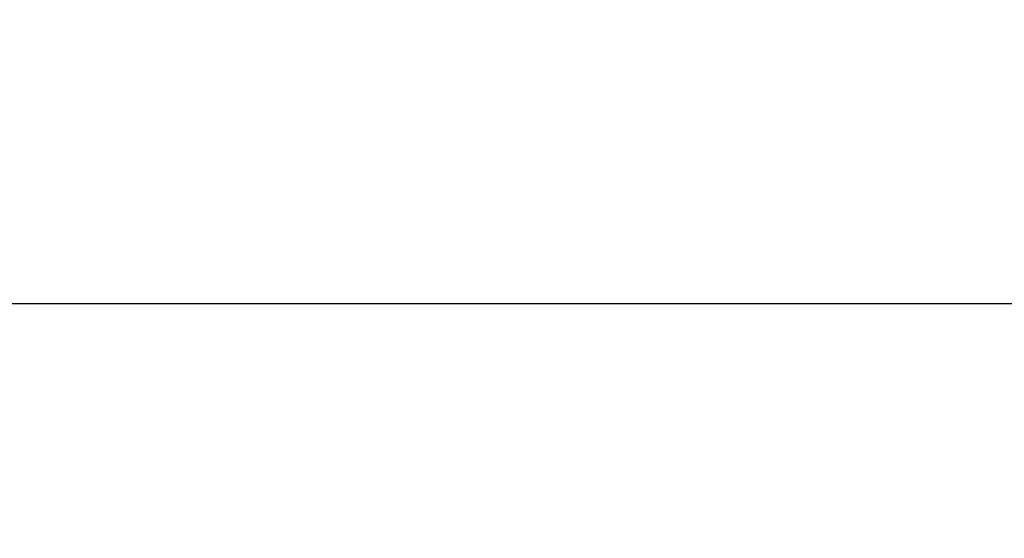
# Model space of a CAD drawing. Header units: inches. Extents: x 0 to 198, y 0 to 128.
# Tile 38 of 102: x 44.46 to 47.93, y 84.94 to 86.77. Entities that reach past the tile are written whole.
import ezdxf

# ---------------------------------------------------------------- set-up
doc = ezdxf.new("R2010")
doc.units = ezdxf.units.IN
doc.header["$LTSCALE"] = 10.872093
doc.header["$MEASUREMENT"] = 0
doc.layers.get('0').update_dxf_attribs({"linetype": 'CONTINUOUS'})
doc.layers.add('DIMENSIONS', color=7, linetype='CONTINUOUS')
doc.styles.get("Standard").update_dxf_attribs({"font": 'arial.ttf'})
doc.dimstyles.new('DIMSTYLE_1', dxfattribs={"dimtxt": 0.872093, "dimasz": 1.162791, "dimexe": 0.09, "dimexo": 0.07, "dimgap": 0.0375, "dimtad": 0, "dimtih": 1, "dimtoh": 1, "dimzin": 4, "dimdsep": 46, "dimtxsty": 'Standard', "dimblk": '_FILLED', "dimblk1": '_FILLED', "dimblk2": '_FILLED', "dimcen": 0.09, "dimazin": 1, "dimtfac": 1, "dimtofl": 0, "dimtmove": 0, "dimatfit": 3, "dimldrblk": '_FILLED', "dimfxl": 0, "dimtolj": 1, "dimtzin": 4, "dimarcsym": 0})

# ---------------------------------------------------------------- blocks, each defined once
blk = doc.blocks.new('_FILLED')
at = {"color": 0, "linetype": 'ByBlock'}
blk.add_solid([(0, 0), (-1, 0.2), (-1, -0.2)], dxfattribs=at)
blk = doc.blocks.new('*D11')
at = {"layer": 'DIMENSIONS', "color": 2, "linetype": 'Continuous'}
for p, q in [((51.2004, 84.442), (51.2004, 86.7676)), ((51.2004, 83.192), (51.2004, 80.8519)), ((51.2004, 80.8519), (51.9828, 80.8519))]:
    blk.add_line(p, q, dxfattribs=at)
at = {"layer": 'DIMENSIONS', "color": 2, "linetype": 'Continuous', "xscale": 1.1627906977, "yscale": 1.1627906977, "zscale": 1.1627906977}
for p, rotation in [((51.2004, 84.442), 270), ((51.2004, 83.192), 90)]:
    blk.add_blockref('_FILLED', p, dxfattribs=dict(at, rotation=rotation))
at = {"layer": 'DIMENSIONS', "color": 2, "linetype": 'Continuous', "insert": (52.4188, 81.2879), "char_height": 0.87209, "width": 2.369888, "attachment_point": 1, "line_spacing_factor": 0.9}
blk.add_mtext('1.25', dxfattribs=at)

msp = doc.modelspace()

# ---------------------------------------------------------------- linework, layer by layer
at = {"color": 7, "linetype": 'Continuous'}
msp.add_line((90.1628, 85.7651), (41.0628, 85.7651), dxfattribs=at)

# ---------------------------------------------------------------- dimensions: what is measured, and where the dimension line sits
at = {"layer": 'DIMENSIONS', "color": 2, "linetype": 'Continuous'}
dim = msp.add_linear_dim(base=(51.2004, 84.442), p1=(64.2848, 83.192), p2=(41.1328, 84.442), angle=90, dimstyle='DIMSTYLE_1', dxfattribs=at)
dim.commit()
dim.dimension.update_dxf_attribs({"geometry": '*D11', "text_midpoint": (53.6448, 80.847), "dimtype": 160})

doc.saveas('drawing.dxf')
